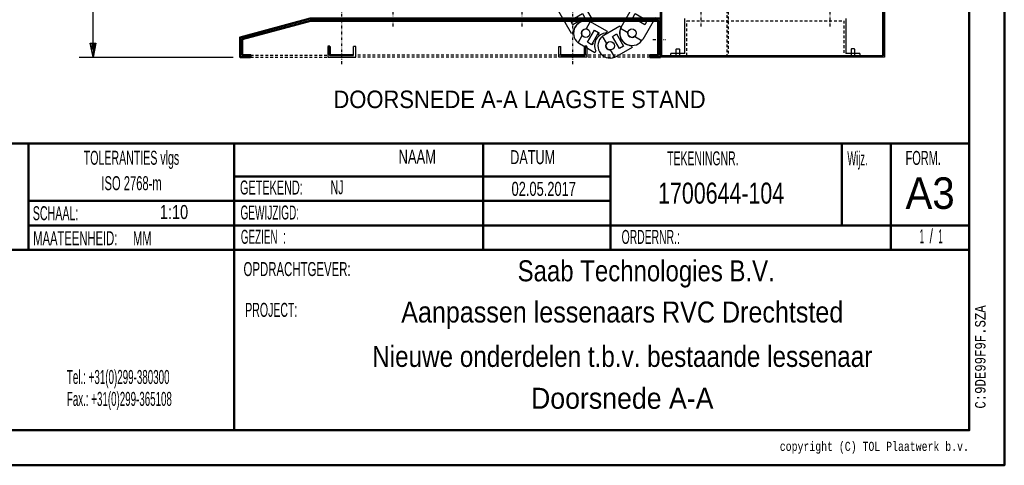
# Model space of a CAD drawing. Extents: x -8441 to -4361, y -3967 to -1117.
# Tile 101 of 149: x -5767 to -4361, y -3967 to -3330. Entities that reach past the tile are written whole.
import ezdxf
from ezdxf.enums import TextEntityAlignment as Align

# ---------------------------------------------------------------- set-up
doc = ezdxf.new("R2010")
doc.units = 0
doc.header["$MEASUREMENT"] = 0
doc.linetypes.add('DASHDOT', pattern=[8.5, 4, -2, 0.5, -2])
doc.linetypes.add('HIDDEN', pattern=[7, 4, -3])
doc.layers.get('0').update_dxf_attribs({"linetype": 'CONTINUOUS'})
for name, color, linetype in [('DIM49', 4, 'CONTINUOUS'), ('LE_HIDDEN', 7, 'CONTINUOUS'), ('LE_MIDDLE', 7, 'CONTINUOUS'), ('LE_RED', 1, 'CONTINUOUS'), ('TXT_ALL', 7, 'CONTINUOUS'), ('TXT_DIM49', 2, 'CONTINUOUS')]:
    doc.layers.add(name, color=color, linetype=linetype)
doc.layers.add('LE_ALL', color=7, linetype='CONTINUOUS', lineweight=50)
doc.styles.add('MONOTXT', font='monotxt.shx')

# ---------------------------------------------------------------- blocks, each defined once
blk = doc.blocks.new('_D27', base_point=(-5611.7, -2714.8))
at = {"layer": 'DIM49', "color": 1}
for p, q in [((-5681.7, -2714.8), (-5621.7, -2714.8)), ((-5665.7, -2734.8), (-5661.7, -2714.8)), ((-5663.7, -2733.8), (-5663.7, -2725.8)), ((-5661.7, -2714.8), (-5657.7, -2734.8)), ((-5661.7, -2733.8), (-5661.7, -2715.8)), ((-5659.7, -2733.8), (-5659.7, -2725.8)), ((-5657.7, -2734.8), (-5665.7, -2734.8)), ((-5661.7, -3363.4), (-5661.7, -2734.8)), ((-5661.7, -3383.4), (-5665.7, -3363.4)), ((-5665.7, -3363.4), (-5657.7, -3363.4)), ((-5663.7, -3364.4), (-5663.7, -3372.4)), ((-5657.7, -3363.4), (-5661.7, -3383.4)), ((-5661.7, -3364.4), (-5661.7, -3382.4)), ((-5659.7, -3364.4), (-5659.7, -3372.4)), ((-5681.7, -3383.4), (-5461.7, -3383.4))]:
    blk.add_line(p, q, dxfattribs=at)
at = {"layer": 'TXT_DIM49', "width": 0.535}
blk.add_text('668,6', height=25, rotation=90, dxfattribs=at).set_placement((-5676.7, -3081.2), align=Align.CENTER)

msp = doc.modelspace()

# ---------------------------------------------------------------- linework, layer by layer
for p, q in [((-4851.7, -3383.4), (-4851.7, -2833.4)), ((-4533.7, -2835.4), (-4533.7, -3381.4)), ((-4965.9, -3300.5), (-4947.8, -3331.9)), ((-4907.5, -3340.4), (-4889.4, -3309)), ((-4978.4, -3349.6), (-4996.5, -3318.2)), ((-4947.8, -3331.9), (-4950.3, -3333.4)), ((-4858.8, -3326.7), (-4876.9, -3358.1)), ((-4816.7, -3378.4), (-4816.7, -3328.4)), ((-4586.7, -3328.4), (-4586.7, -3378.4)), ((-4951.7, -3333), (-4949.3, -3333.9)), ((-4949.3, -3333.9), (-4927.5, -3346.5)), ((-4932.2, -3351.9), (-4909.5, -3338.8)), ((-4909.5, -3338.8), (-4908.1, -3341.4)), ((-4851.7, -3341.4), (-4851.7, -3343.4)), ((-4975.9, -3348.1), (-4978.4, -3349.6)), ((-4932.1, -3352.1), (-4932.2, -3351.9)), ((-4927.5, -3346.5), (-4929, -3349.1)), ((-4876.9, -3358.1), (-4877, -3358)), ((-5289.7, -3380.4), (-5289.7, -3368.4)), ((-5286.7, -3368.4), (-5289.7, -3368.4)), ((-5286.7, -3383.4), (-5286.7, -3368.4)), ((-4996.7, -3368.4), (-4993.7, -3368.4)), ((-4993.7, -3380.4), (-4993.7, -3368.4)), ((-4967, -3364.6), (-4969, -3363)), ((-4945.2, -3377.2), (-4967, -3364.6)), ((-4891.8, -3369.5), (-4914.5, -3382.6)), ((-4893.3, -3366.9), (-4891.8, -3369.5)), ((-4888.6, -3366.3), (-4888.5, -3366.5)), ((-5436.7, -3380.4), (-5448.7, -3380.4)), ((-4943.7, -3374.6), (-4945.2, -3377.2)), ((-4914.5, -3382.6), (-4914.6, -3382.4)), ((-4866.7, -3383.4), (-4866.7, -3380.4)), ((-4533.7, -3381.4), (-4849.7, -3381.4)), ((-4836.7, -3381.4), (-4836.7, -3378.4)), ((-4816.7, -3378.4), (-4836.7, -3378.4)), ((-4566.7, -3378.4), (-4586.7, -3378.4)), ((-4566.7, -3378.4), (-4566.7, -3381.4))]:
    msp.add_line(p, q)
for points in [[(-4849.7, -3381.4), (-4849.7, -2835.4), (-4533.7, -2835.4)], [(-4531.7, -3283.4), (-4531.7, -3383.4), (-4851.7, -3383.4)], [(-4962.8, -3321.3), (-4959.3, -3327.3), (-4976.6, -3337.3), (-4980.1, -3331.3), (-4962.8, -3321.3)], [(-4891.1, -3327.3), (-4887.6, -3321.3), (-4870.3, -3331.3), (-4873.8, -3337.3), (-4891.1, -3327.3)], [(-4945.8, -3344.8), (-4939.8, -3348.3), (-4949.8, -3365.6), (-4955.8, -3362.1), (-4945.8, -3344.8)], [(-4920.1, -3353.8), (-4914.1, -3350.3), (-4904.1, -3367.6), (-4910.1, -3371.1), (-4920.1, -3353.8)], [(-5326.7, -3368.4), (-5326.7, -3383.4), (-5286.7, -3383.4)], [(-4956.7, -3368.4), (-4956.7, -3383.4), (-4996.7, -3383.4), (-4996.7, -3368.4)]]:
    msp.add_lwpolyline(points)
for points in [[(-4957.6, -3343.3), (-4951.7, -3333, 0.866025), (-4969, -3363), (-4963.1, -3352.7)], [(-4898.2, -3348.7), (-4908.4, -3342.7, 0.866025), (-4878.4, -3360.1), (-4888.7, -3354.1)], [(-4928.3, -3363.8), (-4934.2, -3353.5, 0.866025), (-4916.9, -3383.5), (-4922.8, -3373.2)]]:
    msp.add_lwpolyline(points, format="xyb")
for centre in [(-4958.2, -3349.2), (-4892.2, -3349.2), (-4923.4, -3367.2)]:
    msp.add_circle(centre, 6)
for centre, radius, start, end in [((-4958.2, -3349.2), 17.7, 63.6193, 176.3807), ((-4958.2, -3349.2), 6, 64.6447, -164.604), ((-4892.2, -3349.2), 17.7, 153.6193, -93.6193), ((-4892.2, -3349.2), 17.5, 150, 158.2132), ((-4927.9, -3366.7), 17.7, 93.6193, -153.6193), ((-4923.4, -3367.2), 17.5, 120, 128.2132), ((-4892.2, -3349.2), 6, 174.6243, -54.6243), ((-4892.2, -3349.2), 17.5, -38.2132, -30), ((-4923.4, -3367.2), 6, 144.6243, -84.6243), ((-4923.4, -3367.2), 17.5, -68.2132, -60)]:
    msp.add_arc(centre, radius, start, end)
at = {"layer": 'LE_ALL'}
msp.add_line((-4533.7, -3282.4), (-4533.7, -3381.4), dxfattribs=at)
at = {"layer": 'LE_ALL', "color": 10}
for p, q in [((-5753.8, -3506.6), (-5753.8, -3658.9)), ((-5460.1, -3506.6), (-5460.1, -3916.6)), ((-5104.7, -3506.6), (-5104.7, -3658.9)), ((-4922.7, -3506.6), (-4922.7, -3658.9)), ((-4592.4, -3506.6), (-4592.4, -3623.9)), ((-4522.4, -3506.6), (-4522.4, -3658.9)), ((-4410.5, -3658.9), (-6010.5, -3658.9))]:
    msp.add_line(p, q, dxfattribs=at)
at = {"layer": 'LE_ALL', "color": 1}
for p, q in [((-4922.7, -3553.9), (-5460.1, -3553.9)), ((-4922.7, -3623.9), (-5753.8, -3623.9))]:
    msp.add_line(p, q, dxfattribs=at)
at = {"layer": 'LE_ALL', "color": 10}
for points in [[(-8440.5, -3966.6), (-4360.5, -3966.6), (-4360.5, -1116.6), (-8440.5, -1116.6), (-8440.5, -3966.6)], [(-8390.5, -3916.6), (-4410.5, -3916.6), (-4410.5, -1166.6), (-8390.5, -1166.6), (-8390.5, -3916.6)], [(-4410.5, -3506.6), (-6010.5, -3506.6), (-6010.5, -3916.6)], [(-4410.5, -3623.9), (-4922.7, -3623.9)]]:
    msp.add_lwpolyline(points, dxfattribs=at)
at = {"layer": 'LE_ALL'}
for points in [[(-4866.7, -3383.4), (-4851.7, -3383.4), (-4851.7, -3328.4), (-5351.7, -3328.4), (-5451.7, -3355.2), (-5451.7, -3383.4), (-5436.7, -3383.4), (-5436.7, -3380.4), (-5448.7, -3380.4), (-5448.7, -3357.5), (-5351.3, -3331.4), (-4854.7, -3331.4), (-4854.7, -3380.4), (-4866.7, -3380.4)], [(-5289.7, -3380.4), (-5323.7, -3380.4), (-5323.7, -3368.4), (-5326.7, -3368.4)], [(-4993.7, -3380.4), (-4959.7, -3380.4), (-4959.7, -3368.4), (-4956.7, -3368.4)]]:
    msp.add_lwpolyline(points, dxfattribs=at)
at = {"layer": 'LE_ALL', "color": 1}
msp.add_lwpolyline([(-4922.7, -3588.9), (-5460.1, -3588.9), (-5753.8, -3588.9)], dxfattribs=at)
at = {"layer": 'LE_HIDDEN', "color": 1, "linetype": 'HIDDEN'}
for p, q in [((-4756.7, -2833.4), (-4756.7, -3381.4)), ((-4754.7, -2835.4), (-4754.7, -3381.4)), ((-4813.7, -3381.4), (-4813.7, -3331.4)), ((-4813.7, -3331.4), (-4589.7, -3331.4)), ((-4589.7, -3331.4), (-4589.7, -3381.4)), ((-5436.7, -3380.4), (-5326.7, -3380.4)), ((-5436.7, -3383.4), (-5326.7, -3383.4)), ((-4866.7, -3380.4), (-5286.7, -3380.4)), ((-4866.7, -3383.4), (-5286.7, -3383.4))]:
    msp.add_line(p, q, dxfattribs=at)
at = {"layer": 'LE_MIDDLE', "color": 1, "linetype": 'DASHDOT'}
for p, q in [((-5306.7, -3393.4), (-5306.7, -3316.4)), ((-4976.7, -3393.4), (-4976.7, -3316.4)), ((-5233.7, -3318.4), (-5233.7, -3341.4)), ((-5049.7, -3318.4), (-5049.7, -3341.4)), ((-4793.7, -3318.4), (-4793.7, -3341.4)), ((-4609.7, -3318.4), (-4609.7, -3341.4)), ((-4938.9, -3348.8), (-4948.9, -3366.1)), ((-4862.2, -3358.4), (-4844.2, -3358.4))]:
    msp.add_line(p, q, dxfattribs=at)
at = {"layer": 'LE_RED'}
for points in [[(-4829.2, -3383.4), (-4829.2, -3371.9), (-4828.7, -3371.4), (-4824.7, -3371.4), (-4824.2, -3371.9), (-4824.2, -3383.4)], [(-4574.2, -3383.4), (-4574.2, -3371.9), (-4574.7, -3371.4), (-4578.7, -3371.4), (-4579.2, -3371.9), (-4579.2, -3383.4)]]:
    msp.add_lwpolyline(points, dxfattribs=at)

# ---------------------------------------------------------------- block references
at = {"layer": 'DIM49'}
msp.add_blockref('_D27', (-5611.7, -2714.8), dxfattribs=at)

# ---------------------------------------------------------------- texts
at = {"layer": 'TXT_ALL', "color": 4, "width": 0.938}
msp.add_text('DOORSNEDE A-A LAAGSTE STAND', height=25, dxfattribs=at).set_placement((-5318.5, -3456.2))
at = {"layer": 'TXT_ALL', "color": 6}
for s, width, p in [('TOLERANTIES vlgs', 0.566, (-5606.9, -3537.2)), ('ISO 2768-m', 0.597, (-5606.8, -3573.5))]:
    msp.add_text(s, height=20, dxfattribs=dict(at, width=width)).set_placement(p, align=Align.CENTER)
for s, width, p in [('NAAM', 0.691, (-5225.5, -3535.6)), ('DATUM', 0.675, (-5066.1, -3536.3)), ('TEKENINGNR.', 0.558, (-4842, -3538)), ('Wijz.', 0.5, (-4584.7, -3538)), ('FORM.', 0.584, (-4501.5, -3537.4)), ('GETEKEND:', 0.58, (-5451.9, -3579.7)), ('SCHAAL:', 0.569, (-5747.8, -3616.4)), ('GEWIJZIGD:', 0.536, (-5451.2, -3615.4)), ('MAATEENHEID:     MM', 0.599, (-5747.2, -3652.1)), ('GEZIEN  :', 0.526, (-5450.7, -3650.1)), ('ORDERNR.:', 0.554, (-4907, -3650.3)), ('OPDRACHTGEVER:', 0.609, (-5446.9, -3696.2)), ('PROJECT:', 0.562, (-5444.4, -3754.5))]:
    msp.add_text(s, height=20, dxfattribs=dict(at, width=width)).set_placement(p)
at = {"layer": 'TXT_ALL', "color": 5, "width": 0.953}
msp.add_text('A3', height=45, dxfattribs=at).set_placement((-4466.5, -3555.2), align=Align.TOP_CENTER)
at = {"layer": 'TXT_ALL', "color": 5}
for s, width, p in [('NJ', 0.566, (-5322.6, -3579.3)), ('1:10', 0.777, (-5566.4, -3614.7)), ('1', 0.449, (-4454.9, -3649.3))]:
    msp.add_text(s, height=20, dxfattribs=dict(at, width=width)).set_placement(p)
for s, height, width, p in [('02.05.2017', 20, 0.687, (-5018.2, -3581.6)), ('1700644-104', 30, 0.761, (-4764.9, -3592.7)), ('/', 20, 0.654, (-4464.9, -3649.3)), ('Saab Technologies B.V.', 30, 0.853, (-4871.9, -3703.7)), ('Aanpassen lessenaars RVC Drechtsted', 30, 0.893, (-4906.1, -3762.6)), ('Nieuwe onderdelen t.b.v. bestaande lessenaar', 30, 0.863, (-4906.1, -3826)), ('Doorsnede A-A', 30, 0.95, (-4906.1, -3885.8))]:
    msp.add_text(s, height=height, dxfattribs=dict(at, width=width)).set_placement(p, align=Align.CENTER)
at = {"layer": 'TXT_ALL', "color": 5, "width": 0.449}
msp.add_text('1', height=20, dxfattribs=at).set_placement((-4474.9, -3649.3), align=Align.RIGHT)
at = {"layer": 'TXT_ALL', "color": 1, "style": 'MONOTXT', "width": 0.812}
msp.add_text('C:9DE99F9F.SZA', height=15, rotation=90.0002, dxfattribs=at).set_placement((-4387.4, -3885.6))
at = {"layer": 'TXT_ALL', "color": 6}
for s, width, p in [('Tel.: +31(0)299-380300', 0.523, (-5699.1, -3840.4)), ('Fax.: +31(0)299-365108', 0.521, (-5699.1, -3871.7))]:
    msp.add_text(s, height=20, dxfattribs=dict(at, width=width)).set_placement(p, align=Align.MIDDLE_LEFT)
at = {"layer": 'TXT_ALL', "color": 6, "style": 'MONOTXT', "width": 0.75}
msp.add_text('copyright (C) TOL Plaatwerk b.v.', height=13, dxfattribs=at).set_placement((-4411.1, -3933), align=Align.TOP_RIGHT)

doc.saveas('drawing.dxf')
